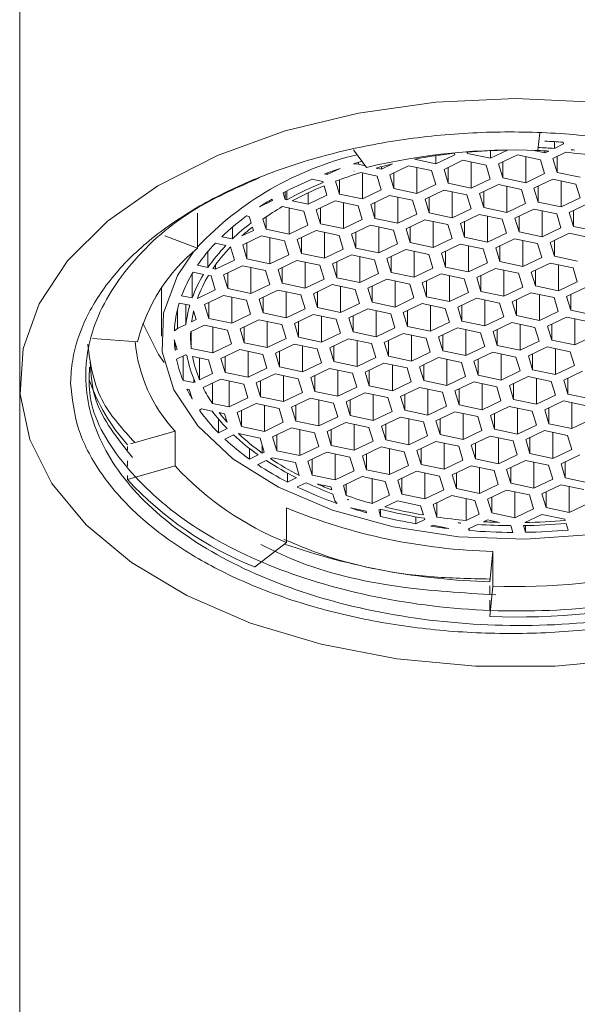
# Model space of a CAD drawing. Header units: millimetres. Extents: x 193.2 to 270.1, y 79 to 162.6.
# Tile 17 of 19: x 245.05 to 245.837, y 145.863 to 147.253. Entities that reach past the tile are written whole.
import ezdxf

# ---------------------------------------------------------------- set-up
doc = ezdxf.new("R2010")
doc.units = ezdxf.units.MM
doc.layers.add('cuerpo', color=7, linetype='Continuous', lineweight=5)

msp = doc.modelspace()

# ---------------------------------------------------------------- linework, layer by layer
at = {"layer": 'cuerpo'}
for p, q in [((245.0499, 150.8362), (245.0499, 146.7404)), ((245.7843, 147.0933), (245.7817, 147.0687)), ((245.8049, 147.081), (245.8049, 147.0715)), ((245.8049, 147.0715), (245.818, 147.0777)), ((245.818, 147.0777), (245.8173, 147.0801)), ((245.5396, 147.0446), (245.5211, 147.0696)), ((245.6377, 147.0498), (245.6643, 147.0625)), ((245.6377, 147.0611), (245.6377, 147.0498)), ((245.6643, 147.0625), (245.6637, 147.0644)), ((245.6815, 147.0661), (245.682, 147.0642)), ((245.682, 147.0662), (245.682, 147.0642)), ((245.682, 147.0642), (245.7146, 147.0574)), ((245.7146, 147.0574), (245.7388, 147.069)), ((245.7146, 147.0683), (245.7146, 147.0574)), ((245.7527, 147.0622), (245.7261, 147.0495)), ((245.7852, 147.0553), (245.7527, 147.0622)), ((245.7645, 147.0597), (245.7645, 147.023)), ((245.7739, 147.0687), (245.7914, 147.065)), ((245.7914, 147.068), (245.7914, 147.065)), ((245.7914, 147.065), (245.797, 147.0677)), ((245.8213, 147.0659), (245.8029, 147.0571)), ((245.8089, 147.0599), (245.8089, 147.0375)), ((245.8296, 147.0698), (245.8288, 147.0695)), ((245.8334, 147.069), (245.8296, 147.0698)), ((245.5212, 147.0494), (245.5283, 147.049)), ((245.5283, 147.0516), (245.5283, 147.049)), ((245.5283, 147.049), (245.5379, 147.047)), ((245.5608, 147.0421), (245.5762, 147.0495)), ((245.5608, 147.0457), (245.5608, 147.0421)), ((245.599, 147.0469), (245.5724, 147.0342)), ((245.6315, 147.0401), (245.599, 147.0469)), ((245.6076, 147.0561), (245.6377, 147.0498)), ((245.6108, 147.0444), (245.6108, 147.0078)), ((245.6758, 147.0546), (245.6492, 147.0418)), ((245.6551, 147.0447), (245.6551, 147.0223)), ((245.7084, 147.0477), (245.6758, 147.0546)), ((245.6876, 147.0521), (245.6876, 147.0154)), ((245.7143, 147.0281), (245.7084, 147.0477)), ((245.7261, 147.0495), (245.732, 147.0299)), ((245.732, 147.0523), (245.732, 147.0299)), ((245.7911, 147.0358), (245.7852, 147.0553)), ((245.8029, 147.0571), (245.8089, 147.0375)), ((245.4804, 147.0353), (245.484, 147.0345)), ((245.484, 147.0345), (245.5022, 147.0432)), ((245.484, 147.0366), (245.484, 147.0345)), ((245.5221, 147.0393), (245.5218, 147.0391)), ((245.5222, 147.0393), (245.5218, 147.0391)), ((245.5222, 147.0393), (245.5221, 147.0393)), ((245.5546, 147.0324), (245.5315, 147.0373)), ((245.5339, 147.0368), (245.5339, 147.0001)), ((245.5534, 147.0437), (245.5608, 147.0421)), ((245.5605, 147.0129), (245.5546, 147.0324)), ((245.5724, 147.0342), (245.5783, 147.0146)), ((245.5783, 147.037), (245.5783, 147.0146)), ((245.6374, 147.0205), (245.6315, 147.0401)), ((245.6492, 147.0418), (245.6551, 147.0223)), ((245.7645, 147.023), (245.7911, 147.0358)), ((245.8089, 147.0375), (245.8414, 147.0307)), ((245.4778, 147.0248), (245.4626, 147.028)), ((245.4783, 147.0232), (245.4778, 147.0248)), ((245.4837, 147.0052), (245.4797, 147.0186)), ((245.496, 147.0251), (245.5014, 147.007)), ((245.5014, 147.0271), (245.5014, 147.007)), ((245.6108, 147.0078), (245.6374, 147.0205)), ((245.6551, 147.0223), (245.6876, 147.0154)), ((245.6876, 147.0154), (245.7143, 147.0281)), ((245.7258, 147.0202), (245.6992, 147.0075)), ((245.7583, 147.0133), (245.7258, 147.0202)), ((245.732, 147.0299), (245.7645, 147.023)), ((245.7376, 147.0177), (245.7376, 146.981)), ((245.8026, 147.0278), (245.776, 147.0151)), ((245.7819, 147.0179), (245.7819, 146.9955)), ((245.8352, 147.021), (245.8026, 147.0278)), ((245.8145, 147.0253), (245.8145, 146.9887)), ((245.8411, 147.0014), (245.8352, 147.021)), ((245.4218, 147.0085), (245.4246, 146.9994)), ((245.4246, 147.0099), (245.4246, 146.9994)), ((245.4271, 146.9988), (245.4271, 147.0113)), ((245.4571, 147.0085), (245.4571, 146.9925)), ((245.4571, 146.9925), (245.4837, 147.0052)), ((245.5014, 147.007), (245.5339, 147.0001)), ((245.5339, 147.0001), (245.5605, 147.0129)), ((245.5721, 147.0049), (245.5455, 146.9922)), ((245.6046, 146.9981), (245.5721, 147.0049)), ((245.5783, 147.0146), (245.6108, 147.0078)), ((245.6489, 147.0126), (245.6223, 146.9998)), ((245.6814, 147.0057), (245.6489, 147.0126)), ((245.6607, 147.0101), (245.6607, 146.9734)), ((245.6873, 146.9861), (245.6814, 147.0057)), ((245.6992, 147.0075), (245.7051, 146.9879)), ((245.7051, 147.0103), (245.7051, 146.9879)), ((245.7642, 146.9938), (245.7583, 147.0133)), ((245.776, 147.0151), (245.7819, 146.9955)), ((245.3886, 146.9889), (245.4068, 146.9976)), ((245.4068, 146.9976), (245.4062, 146.9997)), ((245.4509, 146.9828), (245.4207, 146.9892)), ((245.4246, 146.9994), (245.4271, 146.9988)), ((245.4348, 146.9972), (245.4571, 146.9925)), ((245.4952, 146.9973), (245.4686, 146.9846)), ((245.5277, 146.9905), (245.4952, 146.9973)), ((245.507, 146.9948), (245.507, 146.9582)), ((245.5336, 146.9709), (245.5277, 146.9905)), ((245.5455, 146.9922), (245.5514, 146.9726)), ((245.5514, 146.995), (245.5514, 146.9726)), ((245.5839, 147.0024), (245.5839, 146.9658)), ((245.6105, 146.9785), (245.6046, 146.9981)), ((245.6223, 146.9998), (245.6282, 146.9803)), ((245.6282, 147.0027), (245.6282, 146.9803)), ((245.7376, 146.981), (245.7642, 146.9938)), ((245.7819, 146.9955), (245.8145, 146.9887)), ((245.8145, 146.9887), (245.8411, 147.0014)), ((245.8526, 146.9935), (245.826, 146.9807)), ((245.3011, 146.9798), (245.3011, 146.9306)), ((245.374, 146.9752), (245.37, 146.976)), ((245.3767, 146.9662), (245.374, 146.9752)), ((245.4302, 146.9872), (245.4302, 146.9505)), ((245.4568, 146.9632), (245.4509, 146.9828)), ((245.4686, 146.9846), (245.4745, 146.965)), ((245.4745, 146.9874), (245.4745, 146.965)), ((245.5839, 146.9658), (245.6105, 146.9785)), ((245.6282, 146.9803), (245.6607, 146.9734)), ((245.6607, 146.9734), (245.6873, 146.9861)), ((245.6989, 146.9782), (245.6723, 146.9655)), ((245.7314, 146.9713), (245.6989, 146.9782)), ((245.7051, 146.9879), (245.7376, 146.981)), ((245.7107, 146.9757), (245.7107, 146.939)), ((245.7757, 146.9858), (245.7491, 146.9731)), ((245.755, 146.9759), (245.755, 146.9535)), ((245.8082, 146.979), (245.7757, 146.9858)), ((245.7875, 146.9833), (245.7875, 146.9467)), ((245.8142, 146.9594), (245.8082, 146.979)), ((245.826, 146.9807), (245.8319, 146.9612)), ((245.8319, 146.9836), (245.8319, 146.9612)), ((245.3934, 146.9715), (245.3977, 146.9574)), ((245.3977, 146.9745), (245.3977, 146.9574)), ((245.4302, 146.9505), (245.4568, 146.9632)), ((245.4745, 146.965), (245.507, 146.9582)), ((245.507, 146.9582), (245.5336, 146.9709)), ((245.5452, 146.9629), (245.5185, 146.9502)), ((245.5777, 146.9561), (245.5452, 146.9629)), ((245.5514, 146.9726), (245.5839, 146.9658)), ((245.622, 146.9706), (245.5954, 146.9579)), ((245.6545, 146.9637), (245.622, 146.9706)), ((245.6338, 146.9681), (245.6338, 146.9314)), ((245.6604, 146.9441), (245.6545, 146.9637)), ((245.6723, 146.9655), (245.6782, 146.9459)), ((245.6782, 146.9683), (245.6782, 146.9459)), ((245.7373, 146.9518), (245.7314, 146.9713)), ((245.7491, 146.9731), (245.755, 146.9535)), ((245.8319, 146.9612), (245.8644, 146.9543)), ((245.2549, 146.9481), (245.3011, 146.9306)), ((245.3502, 146.9436), (245.3502, 146.9603)), ((245.3635, 146.9478), (245.3799, 146.9556)), ((245.3914, 146.9477), (245.3648, 146.935)), ((245.3799, 146.9556), (245.3785, 146.9604)), ((245.424, 146.9408), (245.3914, 146.9477)), ((245.3977, 146.9574), (245.4302, 146.9505)), ((245.4683, 146.9553), (245.4417, 146.9426)), ((245.5008, 146.9485), (245.4683, 146.9553)), ((245.4801, 146.9528), (245.4801, 146.9162)), ((245.5067, 146.9289), (245.5008, 146.9485)), ((245.5185, 146.9502), (245.5245, 146.9306)), ((245.5245, 146.953), (245.5245, 146.9306)), ((245.557, 146.9605), (245.557, 146.9238)), ((245.5836, 146.9365), (245.5777, 146.9561)), ((245.5954, 146.9579), (245.6013, 146.9383)), ((245.6013, 146.9607), (245.6013, 146.9383)), ((245.7107, 146.939), (245.7373, 146.9518)), ((245.755, 146.9535), (245.7875, 146.9467)), ((245.7875, 146.9467), (245.8142, 146.9594)), ((245.8257, 146.9515), (245.7991, 146.9387)), ((245.8582, 146.9446), (245.8257, 146.9515)), ((245.3411, 146.9345), (245.3263, 146.9376)), ((245.3352, 146.9467), (245.3502, 146.9436)), ((245.3648, 146.935), (245.3707, 146.9154)), ((245.3707, 146.9378), (245.3707, 146.9154)), ((245.4033, 146.9452), (245.4033, 146.9085)), ((245.4299, 146.9213), (245.424, 146.9408)), ((245.4417, 146.9426), (245.4476, 146.923)), ((245.4476, 146.9454), (245.4476, 146.923)), ((245.557, 146.9238), (245.5836, 146.9365)), ((245.6013, 146.9383), (245.6338, 146.9314)), ((245.6338, 146.9314), (245.6604, 146.9441)), ((245.672, 146.9362), (245.6454, 146.9235)), ((245.7045, 146.9294), (245.672, 146.9362)), ((245.6782, 146.9459), (245.7107, 146.939)), ((245.6838, 146.9337), (245.6838, 146.8971)), ((245.7488, 146.9438), (245.7222, 146.9311)), ((245.7281, 146.9339), (245.7281, 146.9115)), ((245.7813, 146.937), (245.7488, 146.9438)), ((245.7606, 146.9413), (245.7606, 146.9047)), ((245.7872, 146.9174), (245.7813, 146.937)), ((245.7991, 146.9387), (245.805, 146.9192)), ((245.805, 146.9416), (245.805, 146.9192)), ((245.3156, 146.9032), (245.3156, 146.9257)), ((245.353, 146.9136), (245.3474, 146.9322)), ((245.4033, 146.9085), (245.4299, 146.9213)), ((245.4476, 146.923), (245.4801, 146.9162)), ((245.4801, 146.9162), (245.5067, 146.9289)), ((245.5182, 146.921), (245.4916, 146.9082)), ((245.5508, 146.9141), (245.5182, 146.921)), ((245.5245, 146.9306), (245.557, 146.9238)), ((245.5951, 146.9286), (245.5685, 146.9159)), ((245.6276, 146.9217), (245.5951, 146.9286)), ((245.6069, 146.9261), (245.6069, 146.8894)), ((245.6335, 146.9021), (245.6276, 146.9217)), ((245.6454, 146.9235), (245.6513, 146.9039)), ((245.6513, 146.9263), (245.6513, 146.9039)), ((245.7104, 146.9098), (245.7045, 146.9294)), ((245.7222, 146.9311), (245.7281, 146.9115)), ((245.301, 146.9063), (245.3156, 146.9032)), ((245.3264, 146.9009), (245.353, 146.9136)), ((245.3264, 146.9071), (245.3264, 146.9009)), ((245.3645, 146.9057), (245.3379, 146.893)), ((245.397, 146.8988), (245.3645, 146.9057)), ((245.3707, 146.9154), (245.4033, 146.9085)), ((245.4414, 146.9133), (245.4148, 146.9006)), ((245.4739, 146.9065), (245.4414, 146.9133)), ((245.4532, 146.9108), (245.4532, 146.8742)), ((245.4798, 146.8869), (245.4739, 146.9065)), ((245.4916, 146.9082), (245.4975, 146.8887)), ((245.4975, 146.9111), (245.4975, 146.8887)), ((245.5301, 146.9185), (245.5301, 146.8818)), ((245.5567, 146.8945), (245.5508, 146.9141)), ((245.5685, 146.9159), (245.5744, 146.8963)), ((245.5744, 146.9187), (245.5744, 146.8963)), ((245.6838, 146.8971), (245.7104, 146.9098)), ((245.7281, 146.9115), (245.7606, 146.9047)), ((245.7606, 146.9047), (245.7872, 146.9174)), ((245.7988, 146.9095), (245.7722, 146.8968)), ((245.8313, 146.9026), (245.7988, 146.9095)), ((245.805, 146.9192), (245.8375, 146.9123)), ((245.8106, 146.907), (245.8106, 146.8703)), ((245.2934, 146.8602), (245.2934, 146.8943)), ((245.3094, 146.8935), (245.2948, 146.8966)), ((245.3202, 146.8912), (245.3164, 146.892)), ((245.3226, 146.9017), (245.3264, 146.9009)), ((245.3379, 146.893), (245.3438, 146.8734)), ((245.3438, 146.8958), (245.3438, 146.8734)), ((245.3763, 146.9032), (245.3763, 146.8665)), ((245.403, 146.8793), (245.397, 146.8988)), ((245.4148, 146.9006), (245.4207, 146.881)), ((245.4207, 146.9034), (245.4207, 146.881)), ((245.5301, 146.8818), (245.5567, 146.8945)), ((245.5744, 146.8963), (245.6069, 146.8894)), ((245.6069, 146.8894), (245.6335, 146.9021)), ((245.645, 146.8942), (245.6184, 146.8815)), ((245.6776, 146.8874), (245.645, 146.8942)), ((245.6513, 146.9039), (245.6838, 146.8971)), ((245.6569, 146.8917), (245.6569, 146.8551)), ((245.7219, 146.9018), (245.6953, 146.8891)), ((245.7012, 146.8919), (245.7012, 146.8695)), ((245.7544, 146.895), (245.7219, 146.9018)), ((245.7337, 146.8994), (245.7337, 146.8627)), ((245.7603, 146.8754), (245.7544, 146.895)), ((245.7722, 146.8968), (245.7781, 146.8772)), ((245.7781, 146.8996), (245.7781, 146.8772)), ((245.8372, 146.883), (245.8313, 146.9026)), ((245.3261, 146.8716), (245.3202, 146.8912)), ((245.3763, 146.8665), (245.403, 146.8793)), ((245.4207, 146.881), (245.4532, 146.8742)), ((245.4532, 146.8742), (245.4798, 146.8869)), ((245.4913, 146.879), (245.4647, 146.8662)), ((245.5238, 146.8721), (245.4913, 146.879)), ((245.4975, 146.8887), (245.5301, 146.8818)), ((245.5682, 146.8866), (245.5416, 146.8739)), ((245.6007, 146.8797), (245.5682, 146.8866)), ((245.58, 146.8841), (245.58, 146.8474)), ((245.6066, 146.8602), (245.6007, 146.8797)), ((245.6184, 146.8815), (245.6243, 146.8619)), ((245.6243, 146.8843), (245.6243, 146.8619)), ((245.6835, 146.8678), (245.6776, 146.8874)), ((245.6953, 146.8891), (245.7012, 146.8695)), ((245.8106, 146.8703), (245.8372, 146.883)), ((245.2499, 146.8741), (245.2499, 146.806)), ((245.3008, 146.8595), (245.3261, 146.8716)), ((245.3376, 146.8637), (245.311, 146.851)), ((245.3701, 146.8569), (245.3376, 146.8637)), ((245.3438, 146.8734), (245.3763, 146.8665)), ((245.4145, 146.8713), (245.3879, 146.8586)), ((245.447, 146.8645), (245.4145, 146.8713)), ((245.4263, 146.8688), (245.4263, 146.8322)), ((245.4529, 146.8449), (245.447, 146.8645)), ((245.4647, 146.8662), (245.4706, 146.8467)), ((245.4706, 146.8691), (245.4706, 146.8467)), ((245.5031, 146.8765), (245.5031, 146.8398)), ((245.5298, 146.8525), (245.5238, 146.8721)), ((245.5416, 146.8739), (245.5475, 146.8543)), ((245.5475, 146.8767), (245.5475, 146.8543)), ((245.6569, 146.8551), (245.6835, 146.8678)), ((245.7012, 146.8695), (245.7337, 146.8627)), ((245.7337, 146.8627), (245.7603, 146.8754)), ((245.7719, 146.8675), (245.7452, 146.8548)), ((245.8044, 146.8606), (245.7719, 146.8675)), ((245.7781, 146.8772), (245.8106, 146.8703)), ((245.7837, 146.865), (245.7837, 146.8283)), ((245.8487, 146.8751), (245.8221, 146.8624)), ((245.828, 146.8652), (245.828, 146.8428)), ((245.2901, 146.8499), (245.2752, 146.853)), ((245.2786, 146.8633), (245.2934, 146.8602)), ((245.2847, 146.8227), (245.2847, 146.851)), ((245.311, 146.851), (245.3169, 146.8314)), ((245.3169, 146.8538), (245.3169, 146.8314)), ((245.3494, 146.8612), (245.3494, 146.8245)), ((245.376, 146.8373), (245.3701, 146.8569)), ((245.3879, 146.8586), (245.3938, 146.839)), ((245.3938, 146.8614), (245.3938, 146.839)), ((245.5031, 146.8398), (245.5298, 146.8525)), ((245.5475, 146.8543), (245.58, 146.8474)), ((245.58, 146.8474), (245.6066, 146.8602)), ((245.6181, 146.8522), (245.5915, 146.8395)), ((245.6507, 146.8454), (245.6181, 146.8522)), ((245.6243, 146.8619), (245.6569, 146.8551)), ((245.63, 146.8497), (245.63, 146.8131)), ((245.695, 146.8599), (245.6684, 146.8471)), ((245.6743, 146.85), (245.6743, 146.8276)), ((245.7275, 146.853), (245.695, 146.8599)), ((245.7068, 146.8574), (245.7068, 146.8207)), ((245.7334, 146.8334), (245.7275, 146.853)), ((245.7452, 146.8548), (245.7512, 146.8352)), ((245.7512, 146.8576), (245.7512, 146.8352)), ((245.8103, 146.8411), (245.8044, 146.8606)), ((245.8221, 146.8624), (245.828, 146.8428)), ((245.2726, 146.8433), (245.2726, 146.8169)), ((245.2992, 146.8296), (245.2955, 146.8419)), ((245.3494, 146.8245), (245.376, 146.8373)), ((245.3938, 146.839), (245.4263, 146.8322)), ((245.4263, 146.8322), (245.4529, 146.8449)), ((245.4644, 146.837), (245.4378, 146.8242)), ((245.4969, 146.8301), (245.4644, 146.837)), ((245.4706, 146.8467), (245.5031, 146.8398)), ((245.5413, 146.8446), (245.5147, 146.8319)), ((245.5738, 146.8377), (245.5413, 146.8446)), ((245.5531, 146.8421), (245.5531, 146.8054)), ((245.5797, 146.8182), (245.5738, 146.8377)), ((245.5915, 146.8395), (245.5974, 146.8199)), ((245.5974, 146.8423), (245.5974, 146.8199)), ((245.6566, 146.8258), (245.6507, 146.8454)), ((245.6684, 146.8471), (245.6743, 146.8276)), ((245.7837, 146.8283), (245.8103, 146.8411)), ((245.828, 146.8428), (245.8605, 146.836)), ((245.2726, 146.8169), (245.2847, 146.8227)), ((245.2926, 146.8265), (245.2992, 146.8296)), ((245.3169, 146.8314), (245.3494, 146.8245)), ((245.3876, 146.8293), (245.361, 146.8166)), ((245.4201, 146.8225), (245.3876, 146.8293)), ((245.3994, 146.8269), (245.3994, 146.7902)), ((245.426, 146.8029), (245.4201, 146.8225)), ((245.4378, 146.8242), (245.4437, 146.8047)), ((245.4437, 146.8271), (245.4437, 146.8047)), ((245.4762, 146.8345), (245.4762, 146.7978)), ((245.5028, 146.8105), (245.4969, 146.8301)), ((245.5147, 146.8319), (245.5206, 146.8123)), ((245.5206, 146.8347), (245.5206, 146.8123)), ((245.63, 146.8131), (245.6566, 146.8258)), ((245.6743, 146.8276), (245.7068, 146.8207)), ((245.7068, 146.8207), (245.7334, 146.8334)), ((245.7449, 146.8255), (245.7183, 146.8128)), ((245.7775, 146.8186), (245.7449, 146.8255)), ((245.7512, 146.8352), (245.7837, 146.8283)), ((245.7568, 146.823), (245.7568, 146.7863)), ((245.8218, 146.8331), (245.7952, 146.8204)), ((245.8011, 146.8232), (245.8011, 146.8008)), ((245.8543, 146.8263), (245.8218, 146.8331)), ((245.8336, 146.8306), (245.8336, 146.794)), ((245.2683, 146.8136), (245.2726, 146.8169)), ((245.3107, 146.8217), (245.2913, 146.8124)), ((245.2921, 146.789), (245.2921, 146.8128)), ((245.3432, 146.8149), (245.3107, 146.8217)), ((245.3225, 146.8192), (245.3225, 146.7826)), ((245.3491, 146.7953), (245.3432, 146.8149)), ((245.361, 146.8166), (245.3669, 146.797)), ((245.3669, 146.8194), (245.3669, 146.797)), ((245.4762, 146.7978), (245.5028, 146.8105)), ((245.5206, 146.8123), (245.5531, 146.8054)), ((245.5531, 146.8054), (245.5797, 146.8182)), ((245.5912, 146.8102), (245.5646, 146.7975)), ((245.6237, 146.8034), (245.5912, 146.8102)), ((245.5974, 146.8199), (245.63, 146.8131)), ((245.6681, 146.8179), (245.6415, 146.8051)), ((245.7006, 146.811), (245.6681, 146.8179)), ((245.6799, 146.8154), (245.6799, 146.7787)), ((245.7065, 146.7914), (245.7006, 146.811)), ((245.7183, 146.8128), (245.7242, 146.7932)), ((245.7242, 146.8156), (245.7242, 146.7932)), ((245.7834, 146.7991), (245.7775, 146.8186)), ((245.7952, 146.8204), (245.8011, 146.8008)), ((245.2164, 146.7983), (245.1528, 146.8028)), ((245.2723, 146.7877), (245.2682, 146.801)), ((245.2694, 146.7973), (245.2694, 146.7863)), ((245.3225, 146.7826), (245.3491, 146.7953)), ((245.3669, 146.797), (245.3994, 146.7902)), ((245.3994, 146.7902), (245.426, 146.8029)), ((245.4375, 146.795), (245.4109, 146.7823)), ((245.47, 146.7881), (245.4375, 146.795)), ((245.4437, 146.8047), (245.4762, 146.7978)), ((245.5144, 146.8026), (245.4878, 146.7899)), ((245.5469, 146.7958), (245.5144, 146.8026)), ((245.5262, 146.8001), (245.5262, 146.7635)), ((245.5528, 146.7762), (245.5469, 146.7958)), ((245.5646, 146.7975), (245.5705, 146.7779)), ((245.5705, 146.8003), (245.5705, 146.7779)), ((245.603, 146.8077), (245.603, 146.7711)), ((245.6296, 146.7838), (245.6237, 146.8034)), ((245.6415, 146.8051), (245.6474, 146.7856)), ((245.6474, 146.808), (245.6474, 146.7856)), ((245.7568, 146.7863), (245.7834, 146.7991)), ((245.8011, 146.8008), (245.8336, 146.794)), ((245.8336, 146.794), (245.8602, 146.8067)), ((245.2694, 146.7863), (245.2723, 146.7877)), ((245.2921, 146.789), (245.3225, 146.7826)), ((245.3607, 146.7874), (245.334, 146.7746)), ((245.3932, 146.7805), (245.3607, 146.7874)), ((245.3725, 146.7849), (245.3725, 146.7482)), ((245.3991, 146.7609), (245.3932, 146.7805)), ((245.4109, 146.7823), (245.4168, 146.7627)), ((245.4168, 146.7851), (245.4168, 146.7627)), ((245.4493, 146.7925), (245.4493, 146.7558)), ((245.4759, 146.7685), (245.47, 146.7881)), ((245.4878, 146.7899), (245.4937, 146.7703)), ((245.4937, 146.7927), (245.4937, 146.7703)), ((245.603, 146.7711), (245.6296, 146.7838)), ((245.6474, 146.7856), (245.6799, 146.7787)), ((245.6799, 146.7787), (245.7065, 146.7914)), ((245.718, 146.7835), (245.6914, 146.7708)), ((245.7505, 146.7766), (245.718, 146.7835)), ((245.7242, 146.7932), (245.7568, 146.7863)), ((245.7298, 146.781), (245.7298, 146.7443)), ((245.7949, 146.7911), (245.7683, 146.7784)), ((245.7742, 146.7812), (245.7742, 146.7588)), ((245.8274, 146.7843), (245.7949, 146.7911)), ((245.8067, 146.7886), (245.8067, 146.752)), ((245.8333, 146.7647), (245.8274, 146.7843)), ((245.2838, 146.7797), (245.2714, 146.7738)), ((245.2805, 146.7781), (245.2805, 146.7438)), ((245.2861, 146.7792), (245.2838, 146.7797)), ((245.3163, 146.7729), (245.2939, 146.7776)), ((245.3039, 146.7445), (245.3039, 146.7755)), ((245.3222, 146.7533), (245.3163, 146.7729)), ((245.334, 146.7746), (245.34, 146.755)), ((245.34, 146.7775), (245.34, 146.755)), ((245.4493, 146.7558), (245.4759, 146.7685)), ((245.4937, 146.7703), (245.5262, 146.7635)), ((245.5262, 146.7635), (245.5528, 146.7762)), ((245.5643, 146.7682), (245.5377, 146.7555)), ((245.5968, 146.7614), (245.5643, 146.7682)), ((245.5705, 146.7779), (245.603, 146.7711)), ((245.6412, 146.7759), (245.6146, 146.7631)), ((245.6737, 146.769), (245.6412, 146.7759)), ((245.653, 146.7734), (245.653, 146.7367)), ((245.6796, 146.7494), (245.6737, 146.769)), ((245.6914, 146.7708), (245.6973, 146.7512)), ((245.6973, 146.7736), (245.6973, 146.7512)), ((245.7565, 146.7571), (245.7505, 146.7766)), ((245.7683, 146.7784), (245.7742, 146.7588)), ((245.3039, 146.7445), (245.3222, 146.7533)), ((245.34, 146.755), (245.3725, 146.7482)), ((245.3725, 146.7482), (245.3991, 146.7609)), ((245.4106, 146.753), (245.384, 146.7403)), ((245.4431, 146.7461), (245.4106, 146.753)), ((245.4168, 146.7627), (245.4493, 146.7558)), ((245.4875, 146.7606), (245.4609, 146.7479)), ((245.52, 146.7538), (245.4875, 146.7606)), ((245.4993, 146.7581), (245.4993, 146.7215)), ((245.5259, 146.7342), (245.52, 146.7538)), ((245.5377, 146.7555), (245.5436, 146.7359)), ((245.5436, 146.7583), (245.5436, 146.7359)), ((245.5761, 146.7658), (245.5761, 146.7291)), ((245.6027, 146.7418), (245.5968, 146.7614)), ((245.6146, 146.7631), (245.6205, 146.7436)), ((245.6205, 146.766), (245.6205, 146.7436)), ((245.7298, 146.7443), (245.7565, 146.7571)), ((245.7742, 146.7588), (245.8067, 146.752)), ((245.8067, 146.752), (245.8333, 146.7647)), ((245.8448, 146.7568), (245.8182, 146.744)), ((245.0499, 146.7404), (245.0499, 139.9905)), ((245.2805, 146.7438), (245.2956, 146.7406)), ((245.2956, 146.7461), (245.2956, 146.7406)), ((245.2956, 146.7406), (245.2975, 146.7415)), ((245.3337, 146.7454), (245.3089, 146.7335)), ((245.322, 146.7112), (245.322, 146.7397)), ((245.3663, 146.7385), (245.3337, 146.7454)), ((245.3456, 146.7429), (245.3456, 146.7062)), ((245.3722, 146.7189), (245.3663, 146.7385)), ((245.384, 146.7403), (245.3899, 146.7207)), ((245.3899, 146.7431), (245.3899, 146.7207)), ((245.4224, 146.7505), (245.4224, 146.7138)), ((245.449, 146.7266), (245.4431, 146.7461)), ((245.4609, 146.7479), (245.4668, 146.7283)), ((245.4668, 146.7507), (245.4668, 146.7283)), ((245.5761, 146.7291), (245.6027, 146.7418)), ((245.6205, 146.7436), (245.653, 146.7367)), ((245.653, 146.7367), (245.6796, 146.7494)), ((245.6911, 146.7415), (245.6645, 146.7288)), ((245.7236, 146.7347), (245.6911, 146.7415)), ((245.6973, 146.7512), (245.7298, 146.7443)), ((245.7029, 146.739), (245.7029, 146.7024)), ((245.768, 146.7491), (245.7414, 146.7364)), ((245.7473, 146.7392), (245.7473, 146.7168)), ((245.8005, 146.7423), (245.768, 146.7491)), ((245.7798, 146.7466), (245.7798, 146.71)), ((245.8064, 146.7227), (245.8005, 146.7423)), ((245.8182, 146.744), (245.8241, 146.7245)), ((245.8241, 146.7469), (245.8241, 146.7245)), ((245.2894, 146.7309), (245.2859, 146.7316)), ((245.2934, 146.7175), (245.2894, 146.7309)), ((245.4224, 146.7138), (245.449, 146.7266)), ((245.4668, 146.7283), (245.4993, 146.7215)), ((245.4993, 146.7215), (245.5259, 146.7342)), ((245.5374, 146.7263), (245.5108, 146.7135)), ((245.5699, 146.7194), (245.5374, 146.7263)), ((245.5436, 146.7359), (245.5761, 146.7291)), ((245.6143, 146.7339), (245.5877, 146.7212)), ((245.6468, 146.727), (245.6143, 146.7339)), ((245.6261, 146.7314), (245.6261, 146.6947)), ((245.6527, 146.7074), (245.6468, 146.727)), ((245.6645, 146.7288), (245.6704, 146.7092)), ((245.6704, 146.7316), (245.6704, 146.7092)), ((245.7295, 146.7151), (245.7236, 146.7347)), ((245.7414, 146.7364), (245.7473, 146.7168)), ((245.322, 146.7112), (245.3456, 146.7062)), ((245.3456, 146.7062), (245.3722, 146.7189)), ((245.3837, 146.711), (245.3571, 146.6983)), ((245.4162, 146.7041), (245.3837, 146.711)), ((245.3899, 146.7207), (245.4224, 146.7138)), ((245.4605, 146.7186), (245.4339, 146.7059)), ((245.4931, 146.7118), (245.4605, 146.7186)), ((245.4724, 146.7161), (245.4724, 146.6795)), ((245.499, 146.6922), (245.4931, 146.7118)), ((245.5108, 146.7135), (245.5167, 146.694)), ((245.5167, 146.7164), (245.5167, 146.694)), ((245.5492, 146.7238), (245.5492, 146.6871)), ((245.5758, 146.6998), (245.5699, 146.7194)), ((245.5877, 146.7212), (245.5936, 146.7016)), ((245.5936, 146.724), (245.5936, 146.7016)), ((245.7029, 146.7024), (245.7295, 146.7151)), ((245.7473, 146.7168), (245.7798, 146.71)), ((245.7798, 146.71), (245.8064, 146.7227)), ((245.8179, 146.7148), (245.7913, 146.7021)), ((245.8504, 146.7079), (245.8179, 146.7148)), ((245.8241, 146.7245), (245.8566, 146.7176)), ((245.8297, 146.7123), (245.8297, 146.6756)), ((245.3068, 146.7034), (245.3036, 146.7018)), ((245.3218, 146.7002), (245.3068, 146.7034)), ((245.3393, 146.6965), (245.3315, 146.6982)), ((245.3571, 146.6983), (245.363, 146.6787)), ((245.363, 146.7011), (245.363, 146.6787)), ((245.3955, 146.7085), (245.3955, 146.6718)), ((245.4221, 146.6846), (245.4162, 146.7041)), ((245.4339, 146.7059), (245.4398, 146.6863)), ((245.4398, 146.7087), (245.4398, 146.6863)), ((245.5492, 146.6871), (245.5758, 146.6998)), ((245.5936, 146.7016), (245.6261, 146.6947)), ((245.6261, 146.6947), (245.6527, 146.7074)), ((245.6642, 146.6995), (245.6376, 146.6868)), ((245.6967, 146.6927), (245.6642, 146.6995)), ((245.6704, 146.7092), (245.7029, 146.7024)), ((245.676, 146.697), (245.676, 146.6604)), ((245.7411, 146.7071), (245.7145, 146.6944)), ((245.7204, 146.6972), (245.7204, 146.6748)), ((245.7736, 146.7003), (245.7411, 146.7071)), ((245.7529, 146.7047), (245.7529, 146.668)), ((245.7795, 146.6807), (245.7736, 146.7003)), ((245.7913, 146.7021), (245.7972, 146.6825)), ((245.7972, 146.7049), (245.7972, 146.6825)), ((245.3305, 146.6893), (245.3305, 146.6699)), ((245.3429, 146.6846), (245.3393, 146.6965)), ((245.3955, 146.6718), (245.4221, 146.6846)), ((245.4398, 146.6863), (245.4724, 146.6795)), ((245.4724, 146.6795), (245.499, 146.6922)), ((245.5105, 146.6843), (245.4839, 146.6715)), ((245.543, 146.6774), (245.5105, 146.6843)), ((245.5167, 146.694), (245.5492, 146.6871)), ((245.5874, 146.6919), (245.5607, 146.6792)), ((245.6199, 146.685), (245.5874, 146.6919)), ((245.5992, 146.6894), (245.5992, 146.6527)), ((245.6258, 146.6655), (245.6199, 146.685)), ((245.6376, 146.6868), (245.6435, 146.6672)), ((245.6435, 146.6896), (245.6435, 146.6672)), ((245.7026, 146.6731), (245.6967, 146.6927)), ((245.7145, 146.6944), (245.7204, 146.6748)), ((245.8297, 146.6756), (245.8563, 146.6883)), ((245.2064, 146.654), (245.2693, 146.672)), ((245.2693, 146.672), (245.2693, 146.6229)), ((245.3305, 146.6699), (245.3428, 146.6758)), ((245.363, 146.6787), (245.3955, 146.6718)), ((245.4336, 146.6766), (245.407, 146.6639)), ((245.4661, 146.6698), (245.4336, 146.6766)), ((245.4454, 146.6741), (245.4454, 146.6375)), ((245.4721, 146.6502), (245.4661, 146.6698)), ((245.4839, 146.6715), (245.4898, 146.652)), ((245.4898, 146.6744), (245.4898, 146.652)), ((245.5223, 146.6818), (245.5223, 146.6451)), ((245.5489, 146.6578), (245.543, 146.6774)), ((245.5607, 146.6792), (245.5667, 146.6596)), ((245.5667, 146.682), (245.5667, 146.6596)), ((245.676, 146.6604), (245.7026, 146.6731)), ((245.7204, 146.6748), (245.7529, 146.668)), ((245.7529, 146.668), (245.7795, 146.6807)), ((245.791, 146.6728), (245.7644, 146.6601)), ((245.8235, 146.6659), (245.791, 146.6728)), ((245.7972, 146.6825), (245.8297, 146.6756)), ((245.8028, 146.6703), (245.8028, 146.6336)), ((245.352, 146.6667), (245.3397, 146.6608)), ((245.3893, 146.6621), (245.3587, 146.6686)), ((245.3952, 146.6426), (245.3893, 146.6621)), ((245.407, 146.6639), (245.4129, 146.6443)), ((245.4129, 146.6667), (245.4129, 146.6443)), ((245.5223, 146.6451), (245.5489, 146.6578)), ((245.5667, 146.6596), (245.5992, 146.6527)), ((245.5992, 146.6527), (245.6258, 146.6655)), ((245.6373, 146.6575), (245.6107, 146.6448)), ((245.6698, 146.6507), (245.6373, 146.6575)), ((245.6435, 146.6672), (245.676, 146.6604)), ((245.6491, 146.655), (245.6491, 146.6184)), ((245.7142, 146.6652), (245.6875, 146.6524)), ((245.6935, 146.6553), (245.6935, 146.6329)), ((245.7467, 146.6583), (245.7142, 146.6652)), ((245.726, 146.6627), (245.726, 146.626)), ((245.7526, 146.6387), (245.7467, 146.6583)), ((245.7644, 146.6601), (245.7703, 146.6405)), ((245.7703, 146.6629), (245.7703, 146.6405)), ((245.8294, 146.6463), (245.8235, 146.6659)), ((245.2022, 146.6505), (245.2022, 146.6458)), ((245.3744, 146.6476), (245.3744, 146.6326)), ((245.3923, 146.6412), (245.3923, 146.6522)), ((245.3923, 146.6412), (245.3952, 146.6426)), ((245.4129, 146.6443), (245.4454, 146.6375)), ((245.4454, 146.6375), (245.4721, 146.6502)), ((245.4836, 146.6423), (245.457, 146.6295)), ((245.5161, 146.6354), (245.4836, 146.6423)), ((245.4898, 146.652), (245.5223, 146.6451)), ((245.5604, 146.6499), (245.5338, 146.6372)), ((245.593, 146.643), (245.5604, 146.6499)), ((245.5723, 146.6474), (245.5723, 146.6107)), ((245.5989, 146.6235), (245.593, 146.643)), ((245.6107, 146.6448), (245.6166, 146.6252)), ((245.6166, 146.6476), (245.6166, 146.6252)), ((245.6757, 146.6311), (245.6698, 146.6507)), ((245.6875, 146.6524), (245.6935, 146.6329)), ((245.8028, 146.6336), (245.8294, 146.6463)), ((245.2022, 146.63), (245.2022, 146.6225)), ((245.3744, 146.6326), (245.3866, 146.6385)), ((245.3981, 146.6305), (245.3859, 146.6247)), ((245.4067, 146.6346), (245.4039, 146.6333)), ((245.4392, 146.6278), (245.4067, 146.6346)), ((245.4447, 146.6095), (245.4392, 146.6278)), ((245.457, 146.6295), (245.4629, 146.61)), ((245.4629, 146.6324), (245.4629, 146.61)), ((245.4954, 146.6398), (245.4954, 146.6031)), ((245.522, 146.6158), (245.5161, 146.6354)), ((245.5338, 146.6372), (245.5397, 146.6176)), ((245.5397, 146.64), (245.5397, 146.6176)), ((245.6491, 146.6184), (245.6757, 146.6311)), ((245.6935, 146.6329), (245.726, 146.626)), ((245.726, 146.626), (245.7526, 146.6387)), ((245.7641, 146.6308), (245.7375, 146.6181)), ((245.7966, 146.6239), (245.7641, 146.6308)), ((245.7703, 146.6405), (245.8028, 146.6336)), ((245.7759, 146.6283), (245.7759, 146.5916)), ((245.841, 146.6384), (245.8144, 146.6257)), ((245.8203, 146.6285), (245.8203, 146.6061)), ((245.2022, 146.6036), (245.2693, 146.6229)), ((245.4954, 146.6031), (245.522, 146.6158)), ((245.5397, 146.6176), (245.5723, 146.6107)), ((245.5723, 146.6107), (245.5989, 146.6235)), ((245.6104, 146.6155), (245.5838, 146.6028)), ((245.6429, 146.6087), (245.6104, 146.6155)), ((245.6166, 146.6252), (245.6491, 146.6184)), ((245.6872, 146.6232), (245.6606, 146.6104)), ((245.7198, 146.6163), (245.6872, 146.6232)), ((245.6991, 146.6207), (245.6991, 146.584)), ((245.7257, 146.5967), (245.7198, 146.6163)), ((245.7375, 146.6181), (245.7434, 146.5985)), ((245.7434, 146.6209), (245.7434, 146.5985)), ((245.8025, 146.6044), (245.7966, 146.6239)), ((245.8144, 146.6257), (245.8203, 146.6061)), ((245.2022, 146.6096), (245.2022, 146.6036)), ((245.4281, 146.6125), (245.4281, 146.6)), ((245.4281, 146.6), (245.4405, 146.606)), ((245.4629, 146.61), (245.4954, 146.6031)), ((245.5335, 146.6079), (245.5069, 146.5952)), ((245.566, 146.601), (245.5335, 146.6079)), ((245.5476, 146.5698), (245.5476, 146.6049)), ((245.5719, 146.5815), (245.566, 146.601)), ((245.5838, 146.6028), (245.5897, 146.5832)), ((245.5897, 146.6056), (245.5897, 146.5832)), ((245.6222, 146.613), (245.6222, 146.5764)), ((245.6488, 146.5891), (245.6429, 146.6087)), ((245.6606, 146.6104), (245.6665, 146.5909)), ((245.6665, 146.6133), (245.6665, 146.5909)), ((245.7759, 146.5916), (245.8025, 146.6044)), ((245.8203, 146.6061), (245.8528, 146.5993)), ((245.4544, 146.5992), (245.4419, 146.5932)), ((245.4892, 146.5934), (245.4703, 146.5974)), ((245.4905, 146.589), (245.4892, 146.5934)), ((245.5069, 146.5952), (245.5111, 146.5813)), ((245.5111, 146.5972), (245.5111, 146.5813)), ((245.6222, 146.5764), (245.6488, 146.5891)), ((245.6665, 146.5909), (245.6991, 146.584)), ((245.6991, 146.584), (245.7257, 146.5967)), ((245.7372, 146.5888), (245.7106, 146.5761)), ((245.7697, 146.5819), (245.7372, 146.5888)), ((245.7434, 146.5985), (245.7759, 146.5916)), ((245.749, 146.5863), (245.749, 146.5496)), ((245.814, 146.5964), (245.7874, 146.5837)), ((245.7933, 146.5865), (245.7933, 146.5641)), ((245.8466, 146.5896), (245.814, 146.5964)), ((245.8259, 146.5939), (245.8259, 146.5573)), ((245.4951, 146.5738), (245.4923, 146.5832)), ((245.498, 146.5701), (245.4951, 146.5738)), ((245.5128, 146.5758), (245.5128, 146.5756)), ((245.5128, 146.5758), (245.5128, 146.5756)), ((245.5128, 146.5756), (245.5142, 146.5753)), ((245.5476, 146.5698), (245.5719, 146.5815)), ((245.5835, 146.5735), (245.5657, 146.565)), ((245.616, 146.5667), (245.5835, 146.5735)), ((245.5897, 146.5832), (245.6222, 146.5764)), ((245.6603, 146.5812), (245.6337, 146.5684)), ((245.6928, 146.5743), (245.6603, 146.5812)), ((245.6803, 146.5459), (245.6803, 146.577)), ((245.6988, 146.5547), (245.6928, 146.5743)), ((245.7106, 146.5761), (245.7165, 146.5565)), ((245.7165, 146.5789), (245.7165, 146.5565)), ((245.7756, 146.5624), (245.7697, 146.5819)), ((245.7874, 146.5837), (245.7933, 146.5641)), ((245.4266, 146.5146), (245.4266, 146.5638)), ((245.5391, 146.5591), (245.5169, 146.5637)), ((245.5398, 146.5569), (245.5391, 146.5591)), ((245.5593, 146.562), (245.5569, 146.5608)), ((245.5569, 146.5608), (245.5596, 146.5517)), ((245.5596, 146.5619), (245.5596, 146.5517)), ((245.6199, 146.5537), (245.616, 146.5667)), ((245.6337, 146.5684), (245.6391, 146.5507)), ((245.6391, 146.571), (245.6391, 146.5507)), ((245.749, 146.5496), (245.7756, 146.5624)), ((245.7933, 146.5641), (245.8259, 146.5573)), ((245.8259, 146.5573), (245.8525, 146.57)), ((245.6095, 146.551), (245.6095, 146.5412)), ((245.6095, 146.5412), (245.6219, 146.5471)), ((245.6219, 146.5471), (245.6213, 146.549)), ((245.6803, 146.5459), (245.6988, 146.5547)), ((245.7103, 146.5468), (245.7047, 146.5442)), ((245.7274, 146.5432), (245.7103, 146.5468)), ((245.7165, 146.5565), (245.749, 146.5496)), ((245.7871, 146.5544), (245.7632, 146.543)), ((245.8197, 146.5476), (245.7871, 146.5544)), ((245.8201, 146.546), (245.8197, 146.5476)), ((245.6334, 146.5392), (245.6305, 146.5378)), ((245.6557, 146.5345), (245.6334, 146.5392)), ((245.6691, 146.5427), (245.6721, 146.542)), ((245.6721, 146.5424), (245.6721, 146.542)), ((245.6721, 146.542), (245.6727, 146.5423)), ((245.6968, 146.5404), (245.6837, 146.5341)), ((245.6837, 146.5341), (245.6844, 146.5317)), ((245.6844, 146.5344), (245.6844, 146.5317)), ((245.7461, 146.5291), (245.7432, 146.5386)), ((245.7614, 146.5387), (245.7643, 146.5292)), ((245.7643, 146.5387), (245.7643, 146.5292)), ((245.8243, 146.5323), (245.8214, 146.5418)), ((245.4266, 146.5146), (245.3815, 146.4802)), ((245.7136, 146.4594), (245.718, 146.5023)), ((245.718, 146.5023), (245.718, 146.4532)), ((245.7136, 146.4537), (245.7136, 146.4416)), ((245.7136, 146.4102), (245.718, 146.4532)), ((245.7136, 146.4333), (245.7136, 146.4196)), ((245.7136, 146.4128), (245.7136, 146.4102))]:
    msp.add_line(p, q, dxfattribs=at)
at = {"layer": 'cuerpo', "flags": 128}
for points in [[(245.9174, 146.3506), (245.8062, 146.3402), (245.6936, 146.3402), (245.5824, 146.3506), (245.4755, 146.3711), (245.3758, 146.4011), (245.2857, 146.4399), (245.2077, 146.4865), (245.1437, 146.5397), (245.0954, 146.5981), (245.064, 146.6601), (245.0505, 146.7243), (245.055, 146.7888), (245.0775, 146.8521), (245.1175, 146.9126), (245.1738, 146.9685), (245.245, 147.0186), (245.3294, 147.0614), (245.4246, 147.096), (245.5282, 147.1213), (245.6376, 147.1367), (245.7499, 147.1419)], [(245.7499, 147.1419), (245.8622, 147.1367)], [(245.5339, 147.0532), (245.5289, 147.0518), (245.5212, 147.0494)], [(245.2954, 146.9255), (245.2729, 146.892), (245.2531, 146.8387), (245.2513, 146.7842), (245.2675, 146.7304), (245.3012, 146.6794), (245.351, 146.633), (245.4153, 146.5929), (245.4917, 146.5604), (245.5774, 146.5368), (245.6693, 146.5229), (245.7642, 146.5193), (245.8585, 146.526), (245.9489, 146.5429), (246.0321, 146.5692), (246.1051, 146.6041), (246.1653, 146.6464), (246.2104, 146.6943), (246.239, 146.7463), (246.2498, 146.8005), (246.2426, 146.8549), (246.2426, 146.8549)], [(245.2239, 146.8244), (245.2461, 146.7804), (245.2541, 146.7688)]]:
    msp.add_lwpolyline(points, dxfattribs=at)
at = {"layer": 'cuerpo'}
for centre, radius, start, end in [((245.7501, 146.2679), 0.8054, 86.1016, 87.7228), ((245.7513, 146.2514), 0.8313, 85.4439, 87.2316), ((245.6324, 146.6188), 0.4562, 103.4413, 136.5675), ((245.7488, 146.1688), 0.9004, 87.9034, 103.4329), ((245.7452, 146.3193), 0.7496, 96.237, 100.5719), ((245.7497, 146.276), 0.793, 90.7863, 94.9352), ((245.75, 146.2743), 0.7948, 86.6131, 88.2762), ((245.7524, 146.3019), 0.7671, 81.7326, 84.8443), ((245.7515, 146.2853), 0.788, 84.0398, 84.3704), ((245.7297, 146.3951), 0.6721, 103.1979, 105.2042), ((245.7005, 146.4677), 0.6087, 109.0103, 111.1898), ((245.7078, 146.4685), 0.5955, 107.2253, 110.8395), ((245.666, 146.5504), 0.5191, 113.0577, 118.0546), ((245.6684, 146.5586), 0.5021, 112.2562, 118.7299), ((245.6697, 146.5624), 0.4942, 112.6126, 118.371), ((245.6236, 146.6278), 0.4308, 120.3089, 123.0535), ((245.6211, 146.6494), 0.3945, 120.5328, 125.2578), ((245.5682, 146.7056), 0.3352, 126.2295, 134.0144), ((245.5712, 146.7116), 0.3204, 127.3705, 133.6104), ((245.5763, 146.7102), 0.3189, 128.3285, 131.8426), ((245.509, 146.7643), 0.2519, 136.5278, 145.6964), ((245.5175, 146.7649), 0.2446, 136.1322, 145.5929), ((245.4567, 146.7376), 0.2479, 128.8705, 165.8206), ((245.5211, 146.7657), 0.2406, 136.2062, 145.5713), ((245.4615, 146.7952), 0.1952, 148.7019, 159.5709), ((245.47, 146.7959), 0.1879, 148.7042, 159.9864), ((245.4745, 146.796), 0.1849, 148.7321, 159.9115), ((245.4322, 146.8054), 0.1641, 163.1309, 177.1352), ((245.4434, 146.8052), 0.1597, 163.7482, 173.7094), ((245.4475, 146.8053), 0.1563, 166.4697, 172.2175), ((245.4425, 146.806), 0.1513, 177.5475, 186.4578), ((245.4266, 146.8182), 0.2147, 185.2341, 222.9027), ((245.428, 146.806), 0.1598, 181.7614, 187.0778), ((245.4413, 146.8087), 0.1734, 191.5956, 201.9802), ((245.4512, 146.8086), 0.1677, 190.0851, 203.5955), ((245.4559, 146.8086), 0.1649, 190.8272, 202.8556), ((245.4016, 146.8321), 0.2682, 199.0198, 221.9714), ((245.4681, 146.8202), 0.2026, 205.9324, 210.4706), ((245.4878, 146.8232), 0.2001, 206.6316, 214.0451), ((245.5146, 146.852), 0.259, 215.4514, 224.6979), ((245.5243, 146.8529), 0.2536, 217.0113, 224.3013), ((245.5255, 146.8503), 0.2466, 218.0995, 222.2383), ((245.5742, 146.9136), 0.3448, 227.1405, 234.5763), ((245.5788, 146.9093), 0.3321, 226.9188, 234.6325), ((245.5818, 146.9079), 0.3272, 227.009, 234.6126), ((245.6379, 146.9955), 0.4366, 236.7001, 243.1286), ((245.6394, 146.992), 0.4291, 236.7142, 243.0294), ((245.5902, 146.9209), 0.4379, 222.8774, 248.0662), ((245.6333, 146.9996), 0.4491, 236.5782, 242.8112), ((245.5679, 146.9432), 0.4991, 222.8774, 248.0662), ((245.6867, 147.1077), 0.5698, 244.5519, 250.6536), ((245.6844, 147.0896), 0.5416, 244.8691, 249.2214), ((245.6874, 147.0901), 0.5384, 246.2147, 248.5482), ((245.7156, 147.1671), 0.6205, 250.7522, 254.2887), ((245.7091, 147.155), 0.6116, 251.279, 251.4157), ((245.7374, 147.3158), 0.8137, 247.5503, 268.6381), ((245.7191, 147.2003), 0.6679, 252.3764, 254.4252), ((245.7374, 147.2571), 0.7176, 255.6329, 260.6947), ((245.7375, 147.2501), 0.7063, 255.9165, 260.4139), ((245.7376, 147.2724), 0.7423, 256.126, 260.0625), ((245.7476, 147.3114), 0.7684, 261.8847, 264.9798), ((245.7498, 147.3381), 0.7952, 266.7544, 268.3891), ((245.7501, 147.3353), 0.7924, 270.948, 275.0708), ((245.7473, 147.3288), 0.7996, 261.6052, 263.4225), ((245.7484, 147.328), 0.7893, 264.233, 264.5028), ((245.7507, 147.3653), 0.8363, 265.4497, 269.6807), ((245.7498, 147.3475), 0.8089, 266.2417, 269.5309), ((245.7501, 147.3441), 0.8055, 270.808, 275.0797), ((245.7511, 147.3631), 0.834, 270.9106, 275.0355), ((245.7382, 147.4077), 0.9486, 250.6562, 268.5122), ((245.751, 147.353), 0.9004, 267.9034, 283.4329), ((245.7511, 147.4356), 1.0261, 267.9034, 283.4329)]:
    msp.add_arc(centre, radius, start, end, dxfattribs=at)
for points, knots in [([(245.1216, 146.7404), (245.1223, 146.7511), (245.1243, 146.782), (245.1413, 146.8323), (245.1775, 146.8892), (245.2303, 146.9418), (245.2975, 146.9886), (245.3776, 147.0282), (245.468, 147.0596), (245.5664, 147.0816), (245.6695, 147.0939), (245.7743, 147.0958), (245.8779, 147.0878), (245.9776, 147.0697), (246.0707, 147.0426), (246.1542, 147.0066), (246.2259, 146.9632), (246.2833, 146.9137), (246.3253, 146.8595), (246.3523, 146.8012), (246.3551, 146.7609), (246.3565, 146.7404)], [0, 0, 0, 0, 0.02888, 0.083195, 0.13751, 0.191824, 0.246139, 0.300455, 0.354769, 0.409004, 0.46324, 0.516927, 0.570614, 0.624301, 0.677987, 0.731654, 0.785321, 0.838381, 0.89144, 0.944908, 1, 1, 1, 1]), ([(246.3565, 146.7404), (246.356, 146.7295), (246.3538, 146.6877), (246.323, 146.6153), (246.2429, 146.5324), (246.1271, 146.4657), (245.9853, 146.4191), (245.8258, 146.3955), (245.6589, 146.3977), (245.5007, 146.4252), (245.3609, 146.4753), (245.248, 146.5455), (245.1713, 146.6314), (245.1377, 146.7248), (245.1474, 146.8197), (245.2016, 146.91), (245.2842, 146.9838), (245.3588, 147.0168), (245.3891, 147.0302)], [0, 0, 0, 0, 0.023373, 0.089708, 0.157481, 0.224188, 0.28857, 0.355207, 0.422984, 0.489398, 0.553817, 0.620723, 0.688467, 0.754554, 0.819112, 0.886251, 0.953926, 1, 1, 1, 1]), ([(245.2124, 146.656), (245.1959, 146.6742), (245.1566, 146.7176), (245.1498, 146.7665), (245.1459, 146.7949)], [0, 0, 0, 0, 0.42019, 1, 1, 1, 1]), ([(245.2093, 146.6347), (245.188, 146.6614), (245.1533, 146.7048), (245.1505, 146.7522), (245.1494, 146.7705)], [0, 0, 0, 0, 0.615185, 1, 1, 1, 1]), ([(246.347, 146.7191), (246.3431, 146.6999), (246.333, 146.6493), (246.2676, 146.5742), (246.1619, 146.5025), (246.0261, 146.4501), (245.8706, 146.42), (245.7042, 146.4149), (245.5424, 146.4358), (245.3969, 146.48), (245.2752, 146.545), (245.1896, 146.6274), (245.1463, 146.703), (245.148, 146.7485), (245.1486, 146.7623)], [0, 0, 0, 0, 0.055887, 0.147835, 0.239262, 0.327184, 0.416801, 0.50887, 0.600003, 0.687669, 0.777752, 0.86989, 0.960682, 1, 1, 1, 1]), ([(246.3565, 146.7404), (246.3562, 146.7297), (246.3553, 146.6994), (246.3401, 146.6498), (246.3066, 146.5938), (246.2565, 146.542), (246.1924, 146.4955), (246.1153, 146.4561), (246.0279, 146.4244), (245.9324, 146.4017), (245.8313, 146.3882), (245.7273, 146.3848), (245.6234, 146.3912), (245.523, 146.4077), (245.4286, 146.4335), (245.3433, 146.4681), (245.2687, 146.5104), (245.2073, 146.5596), (245.1604, 146.6149), (245.1287, 146.6757), (245.124, 146.7186), (245.1216, 146.7404)], [0, 0, 0, 0, 0.028882, 0.081941, 0.135001, 0.188061, 0.24112, 0.294176, 0.347235, 0.400377, 0.453519, 0.507206, 0.560893, 0.614578, 0.668265, 0.721961, 0.775657, 0.829972, 0.884287, 0.941204, 1, 1, 1, 1]), ([(245.714, 146.4632), (245.6857, 146.4638), (245.6033, 146.4655), (245.5014, 146.486), (245.4403, 146.5119), (245.423, 146.5192)], [0, 0, 0, 0, 0.272922, 0.794021, 1, 1, 1, 1]), ([(245.7221, 146.4409), (245.6763, 146.4436), (245.5772, 146.4494), (245.4624, 146.4765), (245.406, 146.5043), (245.3903, 146.512)], [0, 0, 0, 0, 0.383866, 0.829186, 1, 1, 1, 1])]:
    msp.add_open_spline(points, degree=3, knots=knots, dxfattribs=at)

doc.saveas('drawing.dxf')
